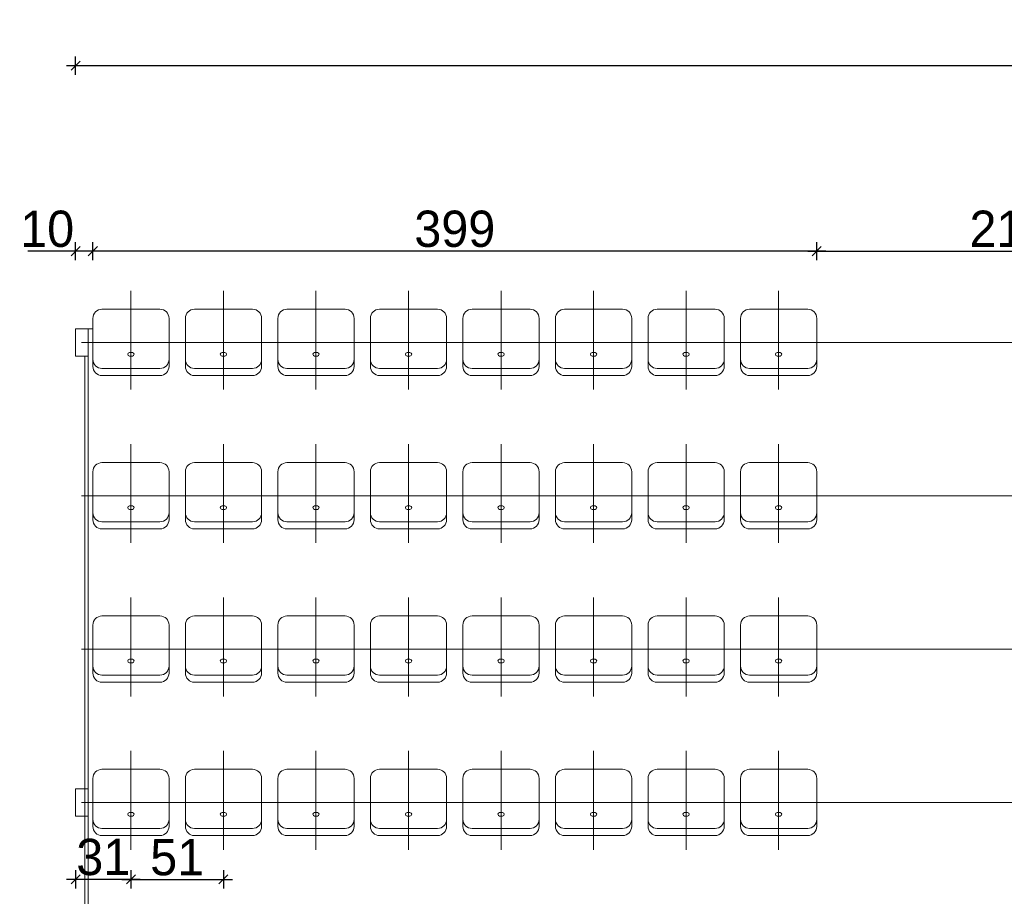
# Model space of a CAD drawing. Header units: millimetres. Extents: x 1962 to 3194, y -795 to -219.
# Tile 177 of 256: x 2468.3 to 2473.73, y -430.26 to -425.43. Entities that reach past the tile are written whole.
import ezdxf

# ---------------------------------------------------------------- set-up
doc = ezdxf.new("R2010")
doc.units = ezdxf.units.MM
doc.linetypes.add('ACAD_ISO03W100', pattern=[30, 12, -18])
doc.layers.get('0').update_dxf_attribs({"lineweight": 5})
doc.layers.get('Defpoints').update_dxf_attribs({"lineweight": 9})
doc.layers.add('A_obiekty trybuny', color=126, linetype='Continuous', lineweight=9)
doc.layers.add('A_wymiary detale', color=82, linetype='Continuous', lineweight=9)
doc.styles.add('wymiary pzt', font='txt')
doc.dimstyles.new('wymiary detale', dxfattribs={"dimtxt": 0.2, "dimasz": 0.05, "dimexe": 0.05, "dimexo": 0, "dimgap": 0.02, "dimtad": 1, "dimdec": 0, "dimlfac": 100, "dimzin": 0, "dimtxsty": 'wymiary pzt', "dimblk": 'OBLIQUE', "dimcen": 0.1, "dimdle": 0.05, "dimadec": 1, "dimazin": 0, "dimtfac": 1, "dimtmove": 0, "dimatfit": 3, "dimfxl": 0, "dimarcsym": 0})

# ---------------------------------------------------------------- blocks, each defined once
blk = doc.blocks.new('zw$C8B4')
at = {"layer": 'A_obiekty trybuny', "linetype": 'ACAD_ISO03W100', "ltscale": 0.1}
for p, q in [((0.305, 6.76), (0.305, 7.3047)), ((0.815, 6.76), (0.815, 7.3047)), ((1.325, 6.76), (1.325, 7.3047)), ((1.835, 6.76), (1.835, 7.3047)), ((2.345, 6.76), (2.345, 7.3047)), ((2.855, 6.76), (2.855, 7.3047)), ((3.365, 6.76), (3.365, 7.3047)), ((3.875, 6.76), (3.875, 7.3047)), ((0.5774, 7.0204), (0.0326, 7.0204)), ((1.0874, 7.0204), (0.5426, 7.0204)), ((1.5974, 7.0204), (1.0526, 7.0204)), ((2.1074, 7.0204), (1.5626, 7.0204)), ((2.6174, 7.0204), (2.0726, 7.0204)), ((3.1274, 7.0204), (2.5826, 7.0204)), ((3.6374, 7.0204), (3.0926, 7.0204)), ((4.1474, 7.0204), (3.6026, 7.0204)), ((0.305, 5.915), (0.305, 6.4597)), ((0.815, 5.915), (0.815, 6.4597)), ((1.325, 5.915), (1.325, 6.4597)), ((1.835, 5.915), (1.835, 6.4597)), ((2.345, 5.915), (2.345, 6.4597)), ((2.855, 5.915), (2.855, 6.4597)), ((3.365, 5.915), (3.365, 6.4597)), ((3.875, 5.915), (3.875, 6.4597)), ((0.5774, 6.1754), (0.0326, 6.1754)), ((1.0874, 6.1754), (0.5426, 6.1754)), ((1.5974, 6.1754), (1.0526, 6.1754)), ((2.1074, 6.1754), (1.5626, 6.1754)), ((2.6174, 6.1754), (2.0726, 6.1754)), ((3.1274, 6.1754), (2.5826, 6.1754)), ((3.6374, 6.1754), (3.0926, 6.1754)), ((4.1474, 6.1754), (3.6026, 6.1754)), ((0.305, 5.07), (0.305, 5.6147)), ((0.815, 5.07), (0.815, 5.6147)), ((1.325, 5.07), (1.325, 5.6147)), ((1.835, 5.07), (1.835, 5.6147)), ((2.345, 5.07), (2.345, 5.6147)), ((2.855, 5.07), (2.855, 5.6147)), ((3.365, 5.07), (3.365, 5.6147)), ((3.875, 5.07), (3.875, 5.6147)), ((0.5774, 5.3304), (0.0326, 5.3304)), ((1.0874, 5.3304), (0.5426, 5.3304)), ((1.5974, 5.3304), (1.0526, 5.3304)), ((2.1074, 5.3304), (1.5626, 5.3304)), ((2.6174, 5.3304), (2.0726, 5.3304)), ((3.1274, 5.3304), (2.5826, 5.3304)), ((3.6374, 5.3304), (3.0926, 5.3304)), ((4.1474, 5.3304), (3.6026, 5.3304)), ((0.305, 4.225), (0.305, 4.7697)), ((0.815, 4.225), (0.815, 4.7697)), ((1.325, 4.225), (1.325, 4.7697)), ((1.835, 4.225), (1.835, 4.7697)), ((2.345, 4.225), (2.345, 4.7697)), ((2.855, 4.225), (2.855, 4.7697)), ((3.365, 4.225), (3.365, 4.7697)), ((3.875, 4.225), (3.875, 4.7697)), ((0.5774, 4.4854), (0.0326, 4.4854)), ((1.0874, 4.4854), (0.5426, 4.4854)), ((1.5974, 4.4854), (1.0526, 4.4854)), ((2.1074, 4.4854), (1.5626, 4.4854)), ((2.6174, 4.4854), (2.0726, 4.4854)), ((3.1274, 4.4854), (2.5826, 4.4854)), ((3.6374, 4.4854), (3.0926, 4.4854)), ((4.1474, 4.4854), (3.6026, 4.4854))]:
    blk.add_line(p, q, dxfattribs=at)
at = {"layer": 'A_obiekty trybuny'}
for p, q in [((0.465, 7.2029), (0.145, 7.2029)), ((0.975, 7.2029), (0.655, 7.2029)), ((1.485, 7.2029), (1.165, 7.2029)), ((1.995, 7.2029), (1.675, 7.2029)), ((2.505, 7.2029), (2.185, 7.2029)), ((3.015, 7.2029), (2.695, 7.2029)), ((3.525, 7.2029), (3.205, 7.2029)), ((4.035, 7.2029), (3.715, 7.2029)), ((0.095, 7.1529), (0.095, 6.8879)), ((0.515, 6.8879), (0.515, 7.1529)), ((0.605, 7.1529), (0.605, 6.8879)), ((1.025, 6.8879), (1.025, 7.1529)), ((1.115, 7.1529), (1.115, 6.8879)), ((1.535, 6.8879), (1.535, 7.1529)), ((1.625, 7.1529), (1.625, 6.8879)), ((2.045, 6.8879), (2.045, 7.1529)), ((2.135, 7.1529), (2.135, 6.8879)), ((2.555, 6.8879), (2.555, 7.1529)), ((2.645, 7.1529), (2.645, 6.8879)), ((3.065, 6.8879), (3.065, 7.1529)), ((3.155, 7.1529), (3.155, 6.8879)), ((3.575, 6.8879), (3.575, 7.1529)), ((3.665, 7.1529), (3.665, 6.8879)), ((4.085, 6.8879), (4.085, 7.1529)), ((0.055, 7.0954), (0.095, 7.0954)), ((0.07, 7.0204), (0.07, 2.7954)), ((4.085, 7.0204), (6.215, 7.0204)), ((0.3055, 6.9648), (0.2969, 6.9648)), ((0.3131, 6.9648), (0.3055, 6.9648)), ((0.8155, 6.9648), (0.8069, 6.9648)), ((0.8231, 6.9648), (0.8155, 6.9648)), ((1.3255, 6.9648), (1.3169, 6.9648)), ((1.3331, 6.9648), (1.3255, 6.9648)), ((1.8355, 6.9648), (1.8269, 6.9648)), ((1.8431, 6.9648), (1.8355, 6.9648)), ((2.3455, 6.9648), (2.3369, 6.9648)), ((2.3531, 6.9648), (2.3455, 6.9648)), ((2.8555, 6.9648), (2.8469, 6.9648)), ((2.8631, 6.9648), (2.8555, 6.9648)), ((3.3655, 6.9648), (3.3569, 6.9648)), ((3.3731, 6.9648), (3.3655, 6.9648)), ((3.8755, 6.9648), (3.8669, 6.9648)), ((3.8831, 6.9648), (3.8755, 6.9648)), ((0.05, -0.02), (0.05, 6.9454)), ((0.2969, 6.9449), (0.3055, 6.9449)), ((0.3055, 6.9449), (0.3131, 6.9449)), ((0.8069, 6.9449), (0.8155, 6.9449)), ((0.8155, 6.9449), (0.8231, 6.9449)), ((1.3169, 6.9449), (1.3255, 6.9449)), ((1.3255, 6.9449), (1.3331, 6.9449)), ((1.8269, 6.9449), (1.8355, 6.9449)), ((1.8355, 6.9449), (1.8431, 6.9449)), ((2.3369, 6.9449), (2.3455, 6.9449)), ((2.3455, 6.9449), (2.3531, 6.9449)), ((2.8469, 6.9449), (2.8555, 6.9449)), ((2.8555, 6.9449), (2.8631, 6.9449)), ((3.3569, 6.9449), (3.3655, 6.9449)), ((3.3655, 6.9449), (3.3731, 6.9449)), ((3.8669, 6.9449), (3.8755, 6.9449)), ((3.8755, 6.9449), (3.8831, 6.9449)), ((0.145, 6.8767), (0.465, 6.8767)), ((0.655, 6.8767), (0.975, 6.8767)), ((1.165, 6.8767), (1.485, 6.8767)), ((1.675, 6.8767), (1.995, 6.8767)), ((2.185, 6.8767), (2.505, 6.8767)), ((2.695, 6.8767), (3.015, 6.8767)), ((3.205, 6.8767), (3.525, 6.8767)), ((3.715, 6.8767), (4.035, 6.8767)), ((0.145, 6.8379), (0.465, 6.8379)), ((0.655, 6.8379), (0.975, 6.8379)), ((1.165, 6.8379), (1.485, 6.8379)), ((1.675, 6.8379), (1.995, 6.8379)), ((2.185, 6.8379), (2.505, 6.8379)), ((2.695, 6.8379), (3.015, 6.8379)), ((3.205, 6.8379), (3.525, 6.8379)), ((3.715, 6.8379), (4.035, 6.8379)), ((0.465, 6.3579), (0.145, 6.3579)), ((0.975, 6.3579), (0.655, 6.3579)), ((1.485, 6.3579), (1.165, 6.3579)), ((1.995, 6.3579), (1.675, 6.3579)), ((2.505, 6.3579), (2.185, 6.3579)), ((3.015, 6.3579), (2.695, 6.3579)), ((3.525, 6.3579), (3.205, 6.3579)), ((4.035, 6.3579), (3.715, 6.3579)), ((0.095, 6.3079), (0.095, 6.0429)), ((0.515, 6.0429), (0.515, 6.3079)), ((0.605, 6.3079), (0.605, 6.0429)), ((1.025, 6.0429), (1.025, 6.3079)), ((1.115, 6.3079), (1.115, 6.0429)), ((1.535, 6.0429), (1.535, 6.3079)), ((1.625, 6.3079), (1.625, 6.0429)), ((2.045, 6.0429), (2.045, 6.3079)), ((2.135, 6.3079), (2.135, 6.0429)), ((2.555, 6.0429), (2.555, 6.3079)), ((2.645, 6.3079), (2.645, 6.0429)), ((3.065, 6.0429), (3.065, 6.3079)), ((3.155, 6.3079), (3.155, 6.0429)), ((3.575, 6.0429), (3.575, 6.3079)), ((3.665, 6.3079), (3.665, 6.0429)), ((4.085, 6.0429), (4.085, 6.3079)), ((4.085, 6.1754), (6.215, 6.1754)), ((0.3055, 6.1198), (0.2969, 6.1198)), ((0.2969, 6.0999), (0.3055, 6.0999)), ((0.3131, 6.1198), (0.3055, 6.1198)), ((0.3055, 6.0999), (0.3131, 6.0999)), ((0.8155, 6.1198), (0.8069, 6.1198)), ((0.8069, 6.0999), (0.8155, 6.0999)), ((0.8231, 6.1198), (0.8155, 6.1198)), ((0.8155, 6.0999), (0.8231, 6.0999)), ((1.3255, 6.1198), (1.3169, 6.1198)), ((1.3169, 6.0999), (1.3255, 6.0999)), ((1.3331, 6.1198), (1.3255, 6.1198)), ((1.3255, 6.0999), (1.3331, 6.0999)), ((1.8355, 6.1198), (1.8269, 6.1198)), ((1.8269, 6.0999), (1.8355, 6.0999)), ((1.8431, 6.1198), (1.8355, 6.1198)), ((1.8355, 6.0999), (1.8431, 6.0999)), ((2.3455, 6.1198), (2.3369, 6.1198)), ((2.3369, 6.0999), (2.3455, 6.0999)), ((2.3531, 6.1198), (2.3455, 6.1198)), ((2.3455, 6.0999), (2.3531, 6.0999)), ((2.8555, 6.1198), (2.8469, 6.1198)), ((2.8469, 6.0999), (2.8555, 6.0999)), ((2.8631, 6.1198), (2.8555, 6.1198)), ((2.8555, 6.0999), (2.8631, 6.0999)), ((3.3655, 6.1198), (3.3569, 6.1198)), ((3.3569, 6.0999), (3.3655, 6.0999)), ((3.3731, 6.1198), (3.3655, 6.1198)), ((3.3655, 6.0999), (3.3731, 6.0999)), ((3.8755, 6.1198), (3.8669, 6.1198)), ((3.8669, 6.0999), (3.8755, 6.0999)), ((3.8831, 6.1198), (3.8755, 6.1198)), ((3.8755, 6.0999), (3.8831, 6.0999)), ((0.145, 6.0317), (0.465, 6.0317)), ((0.655, 6.0317), (0.975, 6.0317)), ((1.165, 6.0317), (1.485, 6.0317)), ((1.675, 6.0317), (1.995, 6.0317)), ((2.185, 6.0317), (2.505, 6.0317)), ((2.695, 6.0317), (3.015, 6.0317)), ((3.205, 6.0317), (3.525, 6.0317)), ((3.715, 6.0317), (4.035, 6.0317)), ((0.145, 5.9929), (0.465, 5.9929)), ((0.655, 5.9929), (0.975, 5.9929)), ((1.165, 5.9929), (1.485, 5.9929)), ((1.675, 5.9929), (1.995, 5.9929)), ((2.185, 5.9929), (2.505, 5.9929)), ((2.695, 5.9929), (3.015, 5.9929)), ((3.205, 5.9929), (3.525, 5.9929)), ((3.715, 5.9929), (4.035, 5.9929)), ((0.465, 5.5129), (0.145, 5.5129)), ((0.975, 5.5129), (0.655, 5.5129)), ((1.485, 5.5129), (1.165, 5.5129)), ((1.995, 5.5129), (1.675, 5.5129)), ((2.505, 5.5129), (2.185, 5.5129)), ((3.015, 5.5129), (2.695, 5.5129)), ((3.525, 5.5129), (3.205, 5.5129)), ((4.035, 5.5129), (3.715, 5.5129)), ((0.095, 5.4629), (0.095, 5.1979)), ((0.515, 5.1979), (0.515, 5.4629)), ((0.605, 5.4629), (0.605, 5.1979)), ((1.025, 5.1979), (1.025, 5.4629)), ((1.115, 5.4629), (1.115, 5.1979)), ((1.535, 5.1979), (1.535, 5.4629)), ((1.625, 5.4629), (1.625, 5.1979)), ((2.045, 5.1979), (2.045, 5.4629)), ((2.135, 5.4629), (2.135, 5.1979)), ((2.555, 5.1979), (2.555, 5.4629)), ((2.645, 5.4629), (2.645, 5.1979)), ((3.065, 5.1979), (3.065, 5.4629)), ((3.155, 5.4629), (3.155, 5.1979)), ((3.575, 5.1979), (3.575, 5.4629)), ((3.665, 5.4629), (3.665, 5.1979)), ((4.085, 5.1979), (4.085, 5.4629)), ((4.085, 5.3304), (6.215, 5.3304)), ((0.3055, 5.2748), (0.2969, 5.2748)), ((0.3131, 5.2748), (0.3055, 5.2748)), ((0.8155, 5.2748), (0.8069, 5.2748)), ((0.8231, 5.2748), (0.8155, 5.2748)), ((1.3255, 5.2748), (1.3169, 5.2748)), ((1.3331, 5.2748), (1.3255, 5.2748)), ((1.8355, 5.2748), (1.8269, 5.2748)), ((1.8431, 5.2748), (1.8355, 5.2748)), ((2.3455, 5.2748), (2.3369, 5.2748)), ((2.3531, 5.2748), (2.3455, 5.2748)), ((2.8555, 5.2748), (2.8469, 5.2748)), ((2.8631, 5.2748), (2.8555, 5.2748)), ((3.3655, 5.2748), (3.3569, 5.2748)), ((3.3731, 5.2748), (3.3655, 5.2748)), ((3.8755, 5.2748), (3.8669, 5.2748)), ((3.8831, 5.2748), (3.8755, 5.2748)), ((0.2969, 5.2549), (0.3055, 5.2549)), ((0.3055, 5.2549), (0.3131, 5.2549)), ((0.8069, 5.2549), (0.8155, 5.2549)), ((0.8155, 5.2549), (0.8231, 5.2549)), ((1.3169, 5.2549), (1.3255, 5.2549)), ((1.3255, 5.2549), (1.3331, 5.2549)), ((1.8269, 5.2549), (1.8355, 5.2549)), ((1.8355, 5.2549), (1.8431, 5.2549)), ((2.3369, 5.2549), (2.3455, 5.2549)), ((2.3455, 5.2549), (2.3531, 5.2549)), ((2.8469, 5.2549), (2.8555, 5.2549)), ((2.8555, 5.2549), (2.8631, 5.2549)), ((3.3569, 5.2549), (3.3655, 5.2549)), ((3.3655, 5.2549), (3.3731, 5.2549)), ((3.8669, 5.2549), (3.8755, 5.2549)), ((3.8755, 5.2549), (3.8831, 5.2549)), ((0.145, 5.1867), (0.465, 5.1867)), ((0.655, 5.1867), (0.975, 5.1867)), ((1.165, 5.1867), (1.485, 5.1867)), ((1.675, 5.1867), (1.995, 5.1867)), ((2.185, 5.1867), (2.505, 5.1867)), ((2.695, 5.1867), (3.015, 5.1867)), ((3.205, 5.1867), (3.525, 5.1867)), ((3.715, 5.1867), (4.035, 5.1867)), ((0.145, 5.1479), (0.465, 5.1479)), ((0.655, 5.1479), (0.975, 5.1479)), ((1.165, 5.1479), (1.485, 5.1479)), ((1.675, 5.1479), (1.995, 5.1479)), ((2.185, 5.1479), (2.505, 5.1479)), ((2.695, 5.1479), (3.015, 5.1479)), ((3.205, 5.1479), (3.525, 5.1479)), ((3.715, 5.1479), (4.035, 5.1479)), ((0.465, 4.6679), (0.145, 4.6679)), ((0.975, 4.6679), (0.655, 4.6679)), ((1.485, 4.6679), (1.165, 4.6679)), ((1.995, 4.6679), (1.675, 4.6679)), ((2.505, 4.6679), (2.185, 4.6679)), ((3.015, 4.6679), (2.695, 4.6679)), ((3.525, 4.6679), (3.205, 4.6679)), ((4.035, 4.6679), (3.715, 4.6679)), ((0.095, 4.6179), (0.095, 4.3529)), ((0.515, 4.3529), (0.515, 4.6179)), ((0.605, 4.6179), (0.605, 4.3529)), ((1.025, 4.3529), (1.025, 4.6179)), ((1.115, 4.6179), (1.115, 4.3529)), ((1.535, 4.3529), (1.535, 4.6179)), ((1.625, 4.6179), (1.625, 4.3529)), ((2.045, 4.3529), (2.045, 4.6179)), ((2.135, 4.6179), (2.135, 4.3529)), ((2.555, 4.3529), (2.555, 4.6179)), ((2.645, 4.6179), (2.645, 4.3529)), ((3.065, 4.3529), (3.065, 4.6179)), ((3.155, 4.6179), (3.155, 4.3529)), ((3.575, 4.3529), (3.575, 4.6179)), ((3.665, 4.6179), (3.665, 4.3529)), ((4.085, 4.3529), (4.085, 4.6179)), ((4.085, 4.4854), (6.215, 4.4854)), ((0.3055, 4.4298), (0.2969, 4.4298)), ((0.2969, 4.4099), (0.3055, 4.4099)), ((0.3131, 4.4298), (0.3055, 4.4298)), ((0.3055, 4.4099), (0.3131, 4.4099)), ((0.8155, 4.4298), (0.8069, 4.4298)), ((0.8069, 4.4099), (0.8155, 4.4099)), ((0.8231, 4.4298), (0.8155, 4.4298)), ((0.8155, 4.4099), (0.8231, 4.4099)), ((1.3255, 4.4298), (1.3169, 4.4298)), ((1.3169, 4.4099), (1.3255, 4.4099)), ((1.3331, 4.4298), (1.3255, 4.4298)), ((1.3255, 4.4099), (1.3331, 4.4099)), ((1.8355, 4.4298), (1.8269, 4.4298)), ((1.8269, 4.4099), (1.8355, 4.4099)), ((1.8431, 4.4298), (1.8355, 4.4298)), ((1.8355, 4.4099), (1.8431, 4.4099)), ((2.3455, 4.4298), (2.3369, 4.4298)), ((2.3369, 4.4099), (2.3455, 4.4099)), ((2.3531, 4.4298), (2.3455, 4.4298)), ((2.3455, 4.4099), (2.3531, 4.4099)), ((2.8555, 4.4298), (2.8469, 4.4298)), ((2.8469, 4.4099), (2.8555, 4.4099)), ((2.8631, 4.4298), (2.8555, 4.4298)), ((2.8555, 4.4099), (2.8631, 4.4099)), ((3.3655, 4.4298), (3.3569, 4.4298)), ((3.3569, 4.4099), (3.3655, 4.4099)), ((3.3731, 4.4298), (3.3655, 4.4298)), ((3.3655, 4.4099), (3.3731, 4.4099)), ((3.8755, 4.4298), (3.8669, 4.4298)), ((3.8669, 4.4099), (3.8755, 4.4099)), ((3.8831, 4.4298), (3.8755, 4.4298)), ((3.8755, 4.4099), (3.8831, 4.4099)), ((0.145, 4.3417), (0.465, 4.3417)), ((0.655, 4.3417), (0.975, 4.3417)), ((1.165, 4.3417), (1.485, 4.3417)), ((1.675, 4.3417), (1.995, 4.3417)), ((2.185, 4.3417), (2.505, 4.3417)), ((2.695, 4.3417), (3.015, 4.3417)), ((3.205, 4.3417), (3.525, 4.3417)), ((3.715, 4.3417), (4.035, 4.3417)), ((0.145, 4.3029), (0.465, 4.3029)), ((0.655, 4.3029), (0.975, 4.3029)), ((1.165, 4.3029), (1.485, 4.3029)), ((1.675, 4.3029), (1.995, 4.3029)), ((2.185, 4.3029), (2.505, 4.3029)), ((2.695, 4.3029), (3.015, 4.3029)), ((3.205, 4.3029), (3.525, 4.3029)), ((3.715, 4.3029), (4.035, 4.3029))]:
    blk.add_line(p, q, dxfattribs=at)
for points in [[(0.07, 6.9454), (0.07, 7.0954), (0, 7.0954), (0, 6.9454)], [(0.07, 4.4104), (0.07, 4.5604), (0, 4.5604), (0, 4.4104)]]:
    blk.add_lwpolyline(points, close=True, dxfattribs=at)
for centre, radius, start, end in [((0.145, 7.1529), 0.05, 90, 180), ((0.465, 7.1529), 0.05, 0, 90), ((0.655, 7.1529), 0.05, 90, 180), ((0.975, 7.1529), 0.05, 0, 90), ((1.165, 7.1529), 0.05, 90, 180), ((1.485, 7.1529), 0.05, 0, 90), ((1.675, 7.1529), 0.05, 90, 180), ((1.995, 7.1529), 0.05, 0, 90), ((2.185, 7.1529), 0.05, 90, 180), ((2.505, 7.1529), 0.05, 0, 90), ((2.695, 7.1529), 0.05, 90, 180), ((3.015, 7.1529), 0.05, 0, 90), ((3.205, 7.1529), 0.05, 90, 180), ((3.525, 7.1529), 0.05, 0, 90), ((3.715, 7.1529), 0.05, 90, 180), ((4.035, 7.1529), 0.05, 0, 90), ((0.2981, 6.9544), 0.0105, 96.3893, 177.4528), ((0.2981, 6.9553), 0.0105, 182.5472, 263.6107), ((0.3119, 6.9544), 0.0105, 2.5472, 83.6107), ((0.3119, 6.9553), 0.0105, 276.3893, 357.4528), ((0.8081, 6.9544), 0.0105, 96.3893, 177.4528), ((0.8081, 6.9553), 0.0105, 182.5472, 263.6107), ((0.8219, 6.9544), 0.0105, 2.5472, 83.6107), ((0.8219, 6.9553), 0.0105, 276.3893, 357.4528), ((1.3181, 6.9544), 0.0105, 96.3893, 177.4528), ((1.3181, 6.9553), 0.0105, 182.5472, 263.6107), ((1.3319, 6.9544), 0.0105, 2.5472, 83.6107), ((1.3319, 6.9553), 0.0105, 276.3893, 357.4528), ((1.8281, 6.9544), 0.0105, 96.3893, 177.4528), ((1.8281, 6.9553), 0.0105, 182.5472, 263.6107), ((1.8419, 6.9544), 0.0105, 2.5472, 83.6107), ((1.8419, 6.9553), 0.0105, 276.3893, 357.4528), ((2.3381, 6.9544), 0.0105, 96.3893, 177.4528), ((2.3381, 6.9553), 0.0105, 182.5472, 263.6107), ((2.3519, 6.9544), 0.0105, 2.5472, 83.6107), ((2.3519, 6.9553), 0.0105, 276.3893, 357.4528), ((2.8481, 6.9544), 0.0105, 96.3893, 177.4528), ((2.8481, 6.9553), 0.0105, 182.5472, 263.6107), ((2.8619, 6.9544), 0.0105, 2.5472, 83.6107), ((2.8619, 6.9553), 0.0105, 276.3893, 357.4528), ((3.3581, 6.9544), 0.0105, 96.3893, 177.4528), ((3.3581, 6.9553), 0.0105, 182.5472, 263.6107), ((3.3719, 6.9544), 0.0105, 2.5472, 83.6107), ((3.3719, 6.9553), 0.0105, 276.3893, 357.4528), ((3.8681, 6.9544), 0.0105, 96.3893, 177.4528), ((3.8681, 6.9553), 0.0105, 182.5472, 263.6107), ((3.8819, 6.9544), 0.0105, 2.5472, 83.6107), ((3.8819, 6.9553), 0.0105, 276.3893, 357.4528), ((0.145, 6.9267), 0.05, 180, 270), ((0.465, 6.9267), 0.05, 270, 0), ((0.655, 6.9267), 0.05, 180, 270), ((0.975, 6.9267), 0.05, 270, 0), ((1.165, 6.9267), 0.05, 180, 270), ((1.485, 6.9267), 0.05, 270, 0), ((1.675, 6.9267), 0.05, 180, 270), ((1.995, 6.9267), 0.05, 270, 0), ((2.185, 6.9267), 0.05, 180, 270), ((2.505, 6.9267), 0.05, 270, 0), ((2.695, 6.9267), 0.05, 180, 270), ((3.015, 6.9267), 0.05, 270, 0), ((3.205, 6.9267), 0.05, 180, 270), ((3.525, 6.9267), 0.05, 270, 0), ((3.715, 6.9267), 0.05, 180, 270), ((4.035, 6.9267), 0.05, 270, 0), ((0.145, 6.8879), 0.05, 180, 270), ((0.465, 6.8879), 0.05, 270, 0), ((0.655, 6.8879), 0.05, 180, 270), ((0.975, 6.8879), 0.05, 270, 0), ((1.165, 6.8879), 0.05, 180, 270), ((1.485, 6.8879), 0.05, 270, 0), ((1.675, 6.8879), 0.05, 180, 270), ((1.995, 6.8879), 0.05, 270, 0), ((2.185, 6.8879), 0.05, 180, 270), ((2.505, 6.8879), 0.05, 270, 0), ((2.695, 6.8879), 0.05, 180, 270), ((3.015, 6.8879), 0.05, 270, 0), ((3.205, 6.8879), 0.05, 180, 270), ((3.525, 6.8879), 0.05, 270, 0), ((3.715, 6.8879), 0.05, 180, 270), ((4.035, 6.8879), 0.05, 270, 0), ((0.145, 6.3079), 0.05, 90, 180), ((0.465, 6.3079), 0.05, 0, 90), ((0.655, 6.3079), 0.05, 90, 180), ((0.975, 6.3079), 0.05, 0, 90), ((1.165, 6.3079), 0.05, 90, 180), ((1.485, 6.3079), 0.05, 0, 90), ((1.675, 6.3079), 0.05, 90, 180), ((1.995, 6.3079), 0.05, 0, 90), ((2.185, 6.3079), 0.05, 90, 180), ((2.505, 6.3079), 0.05, 0, 90), ((2.695, 6.3079), 0.05, 90, 180), ((3.015, 6.3079), 0.05, 0, 90), ((3.205, 6.3079), 0.05, 90, 180), ((3.525, 6.3079), 0.05, 0, 90), ((3.715, 6.3079), 0.05, 90, 180), ((4.035, 6.3079), 0.05, 0, 90), ((0.145, 6.0817), 0.05, 180, 270), ((0.2981, 6.1094), 0.0105, 96.3893, 177.4528), ((0.2981, 6.1103), 0.0105, 182.5472, 263.6107), ((0.3119, 6.1094), 0.0105, 2.5472, 83.6107), ((0.3119, 6.1103), 0.0105, 276.3893, 357.4528), ((0.465, 6.0817), 0.05, 270, 0), ((0.655, 6.0817), 0.05, 180, 270), ((0.8081, 6.1094), 0.0105, 96.3893, 177.4528), ((0.8081, 6.1103), 0.0105, 182.5472, 263.6107), ((0.8219, 6.1094), 0.0105, 2.5472, 83.6107), ((0.8219, 6.1103), 0.0105, 276.3893, 357.4528), ((0.975, 6.0817), 0.05, 270, 0), ((1.165, 6.0817), 0.05, 180, 270), ((1.3181, 6.1094), 0.0105, 96.3893, 177.4528), ((1.3181, 6.1103), 0.0105, 182.5472, 263.6107), ((1.3319, 6.1094), 0.0105, 2.5472, 83.6107), ((1.3319, 6.1103), 0.0105, 276.3893, 357.4528), ((1.485, 6.0817), 0.05, 270, 0), ((1.675, 6.0817), 0.05, 180, 270), ((1.8281, 6.1094), 0.0105, 96.3893, 177.4528), ((1.8281, 6.1103), 0.0105, 182.5472, 263.6107), ((1.8419, 6.1094), 0.0105, 2.5472, 83.6107), ((1.8419, 6.1103), 0.0105, 276.3893, 357.4528), ((1.995, 6.0817), 0.05, 270, 0), ((2.185, 6.0817), 0.05, 180, 270), ((2.3381, 6.1094), 0.0105, 96.3893, 177.4528), ((2.3381, 6.1103), 0.0105, 182.5472, 263.6107), ((2.3519, 6.1094), 0.0105, 2.5472, 83.6107), ((2.3519, 6.1103), 0.0105, 276.3893, 357.4528), ((2.505, 6.0817), 0.05, 270, 0), ((2.695, 6.0817), 0.05, 180, 270), ((2.8481, 6.1094), 0.0105, 96.3893, 177.4528), ((2.8481, 6.1103), 0.0105, 182.5472, 263.6107), ((2.8619, 6.1094), 0.0105, 2.5472, 83.6107), ((2.8619, 6.1103), 0.0105, 276.3893, 357.4528), ((3.015, 6.0817), 0.05, 270, 0), ((3.205, 6.0817), 0.05, 180, 270), ((3.3581, 6.1094), 0.0105, 96.3893, 177.4528), ((3.3581, 6.1103), 0.0105, 182.5472, 263.6107), ((3.3719, 6.1094), 0.0105, 2.5472, 83.6107), ((3.3719, 6.1103), 0.0105, 276.3893, 357.4528), ((3.525, 6.0817), 0.05, 270, 0), ((3.715, 6.0817), 0.05, 180, 270), ((3.8681, 6.1094), 0.0105, 96.3893, 177.4528), ((3.8681, 6.1103), 0.0105, 182.5472, 263.6107), ((3.8819, 6.1094), 0.0105, 2.5472, 83.6107), ((3.8819, 6.1103), 0.0105, 276.3893, 357.4528), ((4.035, 6.0817), 0.05, 270, 0), ((0.145, 6.0429), 0.05, 180, 270), ((0.465, 6.0429), 0.05, 270, 0), ((0.655, 6.0429), 0.05, 180, 270), ((0.975, 6.0429), 0.05, 270, 0), ((1.165, 6.0429), 0.05, 180, 270), ((1.485, 6.0429), 0.05, 270, 0), ((1.675, 6.0429), 0.05, 180, 270), ((1.995, 6.0429), 0.05, 270, 0), ((2.185, 6.0429), 0.05, 180, 270), ((2.505, 6.0429), 0.05, 270, 0), ((2.695, 6.0429), 0.05, 180, 270), ((3.015, 6.0429), 0.05, 270, 0), ((3.205, 6.0429), 0.05, 180, 270), ((3.525, 6.0429), 0.05, 270, 0), ((3.715, 6.0429), 0.05, 180, 270), ((4.035, 6.0429), 0.05, 270, 0), ((0.145, 5.4629), 0.05, 90, 180), ((0.465, 5.4629), 0.05, 0, 90), ((0.655, 5.4629), 0.05, 90, 180), ((0.975, 5.4629), 0.05, 0, 90), ((1.165, 5.4629), 0.05, 90, 180), ((1.485, 5.4629), 0.05, 0, 90), ((1.675, 5.4629), 0.05, 90, 180), ((1.995, 5.4629), 0.05, 0, 90), ((2.185, 5.4629), 0.05, 90, 180), ((2.505, 5.4629), 0.05, 0, 90), ((2.695, 5.4629), 0.05, 90, 180), ((3.015, 5.4629), 0.05, 0, 90), ((3.205, 5.4629), 0.05, 90, 180), ((3.525, 5.4629), 0.05, 0, 90), ((3.715, 5.4629), 0.05, 90, 180), ((4.035, 5.4629), 0.05, 0, 90), ((0.2981, 5.2644), 0.0105, 96.3893, 177.4528), ((0.2981, 5.2653), 0.0105, 182.5472, 263.6107), ((0.3119, 5.2644), 0.0105, 2.5472, 83.6107), ((0.3119, 5.2653), 0.0105, 276.3893, 357.4528), ((0.8081, 5.2644), 0.0105, 96.3893, 177.4528), ((0.8081, 5.2653), 0.0105, 182.5472, 263.6107), ((0.8219, 5.2644), 0.0105, 2.5472, 83.6107), ((0.8219, 5.2653), 0.0105, 276.3893, 357.4528), ((1.3181, 5.2644), 0.0105, 96.3893, 177.4528), ((1.3181, 5.2653), 0.0105, 182.5472, 263.6107), ((1.3319, 5.2644), 0.0105, 2.5472, 83.6107), ((1.3319, 5.2653), 0.0105, 276.3893, 357.4528), ((1.8281, 5.2644), 0.0105, 96.3893, 177.4528), ((1.8281, 5.2653), 0.0105, 182.5472, 263.6107), ((1.8419, 5.2644), 0.0105, 2.5472, 83.6107), ((1.8419, 5.2653), 0.0105, 276.3893, 357.4528), ((2.3381, 5.2644), 0.0105, 96.3893, 177.4528), ((2.3381, 5.2653), 0.0105, 182.5472, 263.6107), ((2.3519, 5.2644), 0.0105, 2.5472, 83.6107), ((2.3519, 5.2653), 0.0105, 276.3893, 357.4528), ((2.8481, 5.2644), 0.0105, 96.3893, 177.4528), ((2.8481, 5.2653), 0.0105, 182.5472, 263.6107), ((2.8619, 5.2644), 0.0105, 2.5472, 83.6107), ((2.8619, 5.2653), 0.0105, 276.3893, 357.4528), ((3.3581, 5.2644), 0.0105, 96.3893, 177.4528), ((3.3581, 5.2653), 0.0105, 182.5472, 263.6107), ((3.3719, 5.2644), 0.0105, 2.5472, 83.6107), ((3.3719, 5.2653), 0.0105, 276.3893, 357.4528), ((3.8681, 5.2644), 0.0105, 96.3893, 177.4528), ((3.8681, 5.2653), 0.0105, 182.5472, 263.6107), ((3.8819, 5.2644), 0.0105, 2.5472, 83.6107), ((3.8819, 5.2653), 0.0105, 276.3893, 357.4528), ((0.145, 5.2367), 0.05, 180, 270), ((0.465, 5.2367), 0.05, 270, 0), ((0.655, 5.2367), 0.05, 180, 270), ((0.975, 5.2367), 0.05, 270, 0), ((1.165, 5.2367), 0.05, 180, 270), ((1.485, 5.2367), 0.05, 270, 0), ((1.675, 5.2367), 0.05, 180, 270), ((1.995, 5.2367), 0.05, 270, 0), ((2.185, 5.2367), 0.05, 180, 270), ((2.505, 5.2367), 0.05, 270, 0), ((2.695, 5.2367), 0.05, 180, 270), ((3.015, 5.2367), 0.05, 270, 0), ((3.205, 5.2367), 0.05, 180, 270), ((3.525, 5.2367), 0.05, 270, 0), ((3.715, 5.2367), 0.05, 180, 270), ((4.035, 5.2367), 0.05, 270, 0), ((0.145, 5.1979), 0.05, 180, 270), ((0.465, 5.1979), 0.05, 270, 0), ((0.655, 5.1979), 0.05, 180, 270), ((0.975, 5.1979), 0.05, 270, 0), ((1.165, 5.1979), 0.05, 180, 270), ((1.485, 5.1979), 0.05, 270, 0), ((1.675, 5.1979), 0.05, 180, 270), ((1.995, 5.1979), 0.05, 270, 0), ((2.185, 5.1979), 0.05, 180, 270), ((2.505, 5.1979), 0.05, 270, 0), ((2.695, 5.1979), 0.05, 180, 270), ((3.015, 5.1979), 0.05, 270, 0), ((3.205, 5.1979), 0.05, 180, 270), ((3.525, 5.1979), 0.05, 270, 0), ((3.715, 5.1979), 0.05, 180, 270), ((4.035, 5.1979), 0.05, 270, 0), ((0.145, 4.6179), 0.05, 90, 180), ((0.465, 4.6179), 0.05, 0, 90), ((0.655, 4.6179), 0.05, 90, 180), ((0.975, 4.6179), 0.05, 0, 90), ((1.165, 4.6179), 0.05, 90, 180), ((1.485, 4.6179), 0.05, 0, 90), ((1.675, 4.6179), 0.05, 90, 180), ((1.995, 4.6179), 0.05, 0, 90), ((2.185, 4.6179), 0.05, 90, 180), ((2.505, 4.6179), 0.05, 0, 90), ((2.695, 4.6179), 0.05, 90, 180), ((3.015, 4.6179), 0.05, 0, 90), ((3.205, 4.6179), 0.05, 90, 180), ((3.525, 4.6179), 0.05, 0, 90), ((3.715, 4.6179), 0.05, 90, 180), ((4.035, 4.6179), 0.05, 0, 90), ((0.2981, 4.4194), 0.0105, 96.3893, 177.4528), ((0.2981, 4.4203), 0.0105, 182.5472, 263.6107), ((0.3119, 4.4194), 0.0105, 2.5472, 83.6107), ((0.3119, 4.4203), 0.0105, 276.3893, 357.4528), ((0.8081, 4.4194), 0.0105, 96.3893, 177.4528), ((0.8081, 4.4203), 0.0105, 182.5472, 263.6107), ((0.8219, 4.4194), 0.0105, 2.5472, 83.6107), ((0.8219, 4.4203), 0.0105, 276.3893, 357.4528), ((1.3181, 4.4194), 0.0105, 96.3893, 177.4528), ((1.3181, 4.4203), 0.0105, 182.5472, 263.6107), ((1.3319, 4.4194), 0.0105, 2.5472, 83.6107), ((1.3319, 4.4203), 0.0105, 276.3893, 357.4528), ((1.8281, 4.4194), 0.0105, 96.3893, 177.4528), ((1.8281, 4.4203), 0.0105, 182.5472, 263.6107), ((1.8419, 4.4194), 0.0105, 2.5472, 83.6107), ((1.8419, 4.4203), 0.0105, 276.3893, 357.4528), ((2.3381, 4.4194), 0.0105, 96.3893, 177.4528), ((2.3381, 4.4203), 0.0105, 182.5472, 263.6107), ((2.3519, 4.4194), 0.0105, 2.5472, 83.6107), ((2.3519, 4.4203), 0.0105, 276.3893, 357.4528), ((2.8481, 4.4194), 0.0105, 96.3893, 177.4528), ((2.8481, 4.4203), 0.0105, 182.5472, 263.6107), ((2.8619, 4.4194), 0.0105, 2.5472, 83.6107), ((2.8619, 4.4203), 0.0105, 276.3893, 357.4528), ((3.3581, 4.4194), 0.0105, 96.3893, 177.4528), ((3.3581, 4.4203), 0.0105, 182.5472, 263.6107), ((3.3719, 4.4194), 0.0105, 2.5472, 83.6107), ((3.3719, 4.4203), 0.0105, 276.3893, 357.4528), ((3.8681, 4.4194), 0.0105, 96.3893, 177.4528), ((3.8681, 4.4203), 0.0105, 182.5472, 263.6107), ((3.8819, 4.4194), 0.0105, 2.5472, 83.6107), ((3.8819, 4.4203), 0.0105, 276.3893, 357.4528), ((0.145, 4.3917), 0.05, 180, 270), ((0.145, 4.3529), 0.05, 180, 270), ((0.465, 4.3917), 0.05, 270, 0), ((0.465, 4.3529), 0.05, 270, 0), ((0.655, 4.3917), 0.05, 180, 270), ((0.655, 4.3529), 0.05, 180, 270), ((0.975, 4.3917), 0.05, 270, 0), ((0.975, 4.3529), 0.05, 270, 0), ((1.165, 4.3917), 0.05, 180, 270), ((1.165, 4.3529), 0.05, 180, 270), ((1.485, 4.3917), 0.05, 270, 0), ((1.485, 4.3529), 0.05, 270, 0), ((1.675, 4.3917), 0.05, 180, 270), ((1.675, 4.3529), 0.05, 180, 270), ((1.995, 4.3917), 0.05, 270, 0), ((1.995, 4.3529), 0.05, 270, 0), ((2.185, 4.3917), 0.05, 180, 270), ((2.185, 4.3529), 0.05, 180, 270), ((2.505, 4.3917), 0.05, 270, 0), ((2.505, 4.3529), 0.05, 270, 0), ((2.695, 4.3917), 0.05, 180, 270), ((2.695, 4.3529), 0.05, 180, 270), ((3.015, 4.3917), 0.05, 270, 0), ((3.015, 4.3529), 0.05, 270, 0), ((3.205, 4.3917), 0.05, 180, 270), ((3.205, 4.3529), 0.05, 180, 270), ((3.525, 4.3917), 0.05, 270, 0), ((3.525, 4.3529), 0.05, 270, 0), ((3.715, 4.3917), 0.05, 180, 270), ((3.715, 4.3529), 0.05, 180, 270), ((4.035, 4.3917), 0.05, 270, 0), ((4.035, 4.3529), 0.05, 270, 0)]:
    blk.add_arc(centre, radius, start, end, dxfattribs=at)
blk = doc.blocks.new('_Oblique')
at = {"color": 0, "linetype": 'ByBlock', "lineweight": -2}
blk.add_line((-0.5, -0.5), (0.5, 0.5), dxfattribs=at)
blk = doc.blocks.new('*D188')
at = {"layer": 'A_wymiary detale', "color": 0, "lineweight": -2}
for p, q in [((2468.6105, -425.7326), (2468.6105, -425.6326)), ((2489.1106, -425.7326), (2489.1106, -425.6326)), ((2468.5605, -425.6826), (2489.1606, -425.6826))]:
    blk.add_line(p, q, dxfattribs=at)
at = {"layer": 'Defpoints', "color": 0}
for p in [(2489.1106, -425.6826), (2468.6105, -427.1327), (2489.1106, -427.1327)]:
    blk.add_point(p, dxfattribs=at)
at = {"layer": 'A_wymiary detale', "color": 0, "lineweight": -2, "xscale": 0.05, "yscale": 0.05, "zscale": 0.05, "rotation": 180}
blk.add_blockref('_Oblique', (2468.6105, -425.6826), dxfattribs=at)
at = {"layer": 'A_wymiary detale', "color": 0, "lineweight": -2, "xscale": 0.05, "yscale": 0.05, "zscale": 0.05}
blk.add_blockref('_Oblique', (2489.1106, -425.6826), dxfattribs=at)
at = {"layer": 'A_wymiary detale', "color": 0, "insert": (2478.8605, -425.5605), "char_height": 0.2, "attachment_point": 5, "style": 'wymiary pzt'}
blk.add_mtext('2050', dxfattribs=at)
blk = doc.blocks.new('*D189')
at = {"layer": 'A_wymiary detale', "color": 0, "lineweight": -2}
for p, q in [((2468.9155, -430.1166), (2468.9155, -430.2166)), ((2469.4255, -430.1166), (2469.4255, -430.2166)), ((2468.8655, -430.1666), (2469.4755, -430.1666))]:
    blk.add_line(p, q, dxfattribs=at)
at = {"layer": 'Defpoints', "color": 0}
for p in [(2468.9155, -426.9233), (2469.4255, -426.9233), (2469.4255, -430.1666)]:
    blk.add_point(p, dxfattribs=at)
at = {"layer": 'A_wymiary detale', "color": 0, "lineweight": -2, "xscale": 0.05, "yscale": 0.05, "zscale": 0.05, "rotation": 180}
blk.add_blockref('_Oblique', (2468.9155, -430.1666), dxfattribs=at)
at = {"layer": 'A_wymiary detale', "color": 0, "lineweight": -2, "xscale": 0.05, "yscale": 0.05, "zscale": 0.05}
blk.add_blockref('_Oblique', (2469.4255, -430.1666), dxfattribs=at)
at = {"layer": 'A_wymiary detale', "color": 0, "insert": (2469.1705, -430.0456), "char_height": 0.2, "attachment_point": 5, "style": 'wymiary pzt'}
blk.add_mtext('51', dxfattribs=at)
blk = doc.blocks.new('*D190')
at = {"layer": 'A_wymiary detale', "color": 0, "lineweight": -2}
for p, q in [((2472.6955, -426.7548), (2472.6955, -426.6548)), ((2474.8255, -426.7548), (2474.8255, -426.6548)), ((2472.6455, -426.7048), (2474.8755, -426.7048))]:
    blk.add_line(p, q, dxfattribs=at)
at = {"layer": 'Defpoints', "color": 0}
for p in [(2474.8255, -426.7048), (2472.6955, -427.2077), (2474.8255, -427.2077)]:
    blk.add_point(p, dxfattribs=at)
at = {"layer": 'A_wymiary detale', "color": 0, "lineweight": -2, "xscale": 0.05, "yscale": 0.05, "zscale": 0.05, "rotation": 180}
blk.add_blockref('_Oblique', (2472.6955, -426.7048), dxfattribs=at)
at = {"layer": 'A_wymiary detale', "color": 0, "lineweight": -2, "xscale": 0.05, "yscale": 0.05, "zscale": 0.05}
blk.add_blockref('_Oblique', (2474.8255, -426.7048), dxfattribs=at)
at = {"layer": 'A_wymiary detale', "color": 0, "insert": (2473.7605, -426.5828), "char_height": 0.2, "attachment_point": 5, "style": 'wymiary pzt'}
blk.add_mtext('213', dxfattribs=at)
blk = doc.blocks.new('*D193')
at = {"layer": 'A_wymiary detale', "color": 0, "lineweight": -2}
for p, q in [((2468.7055, -426.7548), (2468.7055, -426.6548)), ((2472.6955, -426.7548), (2472.6955, -426.6548)), ((2472.7455, -426.7048), (2468.6555, -426.7048))]:
    blk.add_line(p, q, dxfattribs=at)
at = {"layer": 'Defpoints', "color": 0}
for p in [(2468.7055, -426.7048), (2468.7055, -427.0752), (2472.6955, -427.2077)]:
    blk.add_point(p, dxfattribs=at)
at = {"layer": 'A_wymiary detale', "color": 0, "lineweight": -2, "xscale": 0.05, "yscale": 0.05, "zscale": 0.05, "rotation": 180}
blk.add_blockref('_Oblique', (2468.7055, -426.7048), dxfattribs=at)
at = {"layer": 'A_wymiary detale', "color": 0, "lineweight": -2, "xscale": 0.05, "yscale": 0.05, "zscale": 0.05}
blk.add_blockref('_Oblique', (2472.6955, -426.7048), dxfattribs=at)
at = {"layer": 'A_wymiary detale', "color": 0, "insert": (2470.7005, -426.5828), "char_height": 0.2, "attachment_point": 5, "style": 'wymiary pzt'}
blk.add_mtext('399', dxfattribs=at)
blk = doc.blocks.new('*D194')
at = {"layer": 'A_wymiary detale', "color": 0, "lineweight": -2}
for p, q in [((2468.6105, -426.7548), (2468.6105, -426.6548)), ((2468.7055, -426.7548), (2468.7055, -426.6548)), ((2468.6105, -426.7048), (2468.3471, -426.7048)), ((2468.7555, -426.7048), (2468.6105, -426.7048))]:
    blk.add_line(p, q, dxfattribs=at)
at = {"layer": 'Defpoints', "color": 0}
for p in [(2468.6105, -426.7048), (2468.7055, -427.0752), (2468.6105, -427.1327)]:
    blk.add_point(p, dxfattribs=at)
at = {"layer": 'A_wymiary detale', "color": 0, "lineweight": -2, "xscale": 0.05, "yscale": 0.05, "zscale": 0.05, "rotation": 180}
blk.add_blockref('_Oblique', (2468.6105, -426.7048), dxfattribs=at)
at = {"layer": 'A_wymiary detale', "color": 0, "lineweight": -2, "xscale": 0.05, "yscale": 0.05, "zscale": 0.05}
blk.add_blockref('_Oblique', (2468.7055, -426.7048), dxfattribs=at)
at = {"layer": 'A_wymiary detale', "color": 0, "insert": (2468.4538, -426.5828), "char_height": 0.2, "attachment_point": 5, "style": 'wymiary pzt'}
blk.add_mtext('10', dxfattribs=at)
blk = doc.blocks.new('*D197')
at = {"layer": 'A_wymiary detale', "color": 0, "lineweight": -2}
for p, q in [((2468.6105, -430.1166), (2468.6105, -430.2166)), ((2468.9155, -430.1166), (2468.9155, -430.2166)), ((2468.9655, -430.1666), (2468.5605, -430.1666))]:
    blk.add_line(p, q, dxfattribs=at)
at = {"layer": 'Defpoints', "color": 0}
for p in [(2468.9155, -426.9233), (2468.6105, -427.2827), (2468.6105, -430.1666)]:
    blk.add_point(p, dxfattribs=at)
at = {"layer": 'A_wymiary detale', "color": 0, "lineweight": -2, "xscale": 0.05, "yscale": 0.05, "zscale": 0.05, "rotation": 180}
blk.add_blockref('_Oblique', (2468.6105, -430.1666), dxfattribs=at)
at = {"layer": 'A_wymiary detale', "color": 0, "lineweight": -2, "xscale": 0.05, "yscale": 0.05, "zscale": 0.05}
blk.add_blockref('_Oblique', (2468.9155, -430.1666), dxfattribs=at)
at = {"layer": 'A_wymiary detale', "color": 0, "insert": (2468.763, -430.0445), "char_height": 0.2, "attachment_point": 5, "style": 'wymiary pzt'}
blk.add_mtext('31', dxfattribs=at)

msp = doc.modelspace()

# ---------------------------------------------------------------- block references
at = {"layer": 'A_obiekty trybuny', "rotation": 360}
msp.add_blockref('zw$C8B4', (2468.6105, -434.228), dxfattribs=at)

# ---------------------------------------------------------------- dimensions: what is measured, and where the dimension line sits
at = {"layer": 'A_wymiary detale'}
for p1, p2, distance, picture, middle in [((2468.6105, -427.1327), (2489.1106, -427.1327), 1.4501, '*D188', (2478.8605, -425.5605)), ((2472.6955, -427.2077), (2474.8255, -427.2077), 0.5028, '*D190', (2473.7605, -426.5828)), ((2468.9155, -426.9233), (2469.4255, -426.9233), -3.2433, '*D189', (2469.1705, -430.0456))]:
    dim = msp.add_aligned_dim(p1=p1, p2=p2, distance=distance, dimstyle='wymiary detale', override={"dimblk": 'Oblique'}, dxfattribs=at)
    dim.commit()
    dim.dimension.update_dxf_attribs({"geometry": picture, "text_midpoint": middle})
for base, p1, p2, picture, middle in [((2468.6105147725, -426.7048228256), (2468.7055147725, -427.0751620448), (2468.6105147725, -427.1326620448), '*D194', (2468.4537885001, -426.5827595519)), ((2468.7055, -426.7048), (2472.6955, -427.2077), (2468.7055, -427.0752), '*D193', (2470.7005, -426.5828)), ((2468.6105147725, -430.1666056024), (2468.9155147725, -426.9232975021), (2468.6105147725, -427.2826620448), '*D197', (2468.7630147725, -430.0445423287))]:
    dim = msp.add_linear_dim(base=base, p1=p1, p2=p2, dimstyle='wymiary detale', override={"dimblk": 'Oblique'}, dxfattribs=at)
    dim.commit()
    dim.dimension.update_dxf_attribs({"geometry": picture, "text_midpoint": middle})

doc.saveas('drawing.dxf')
